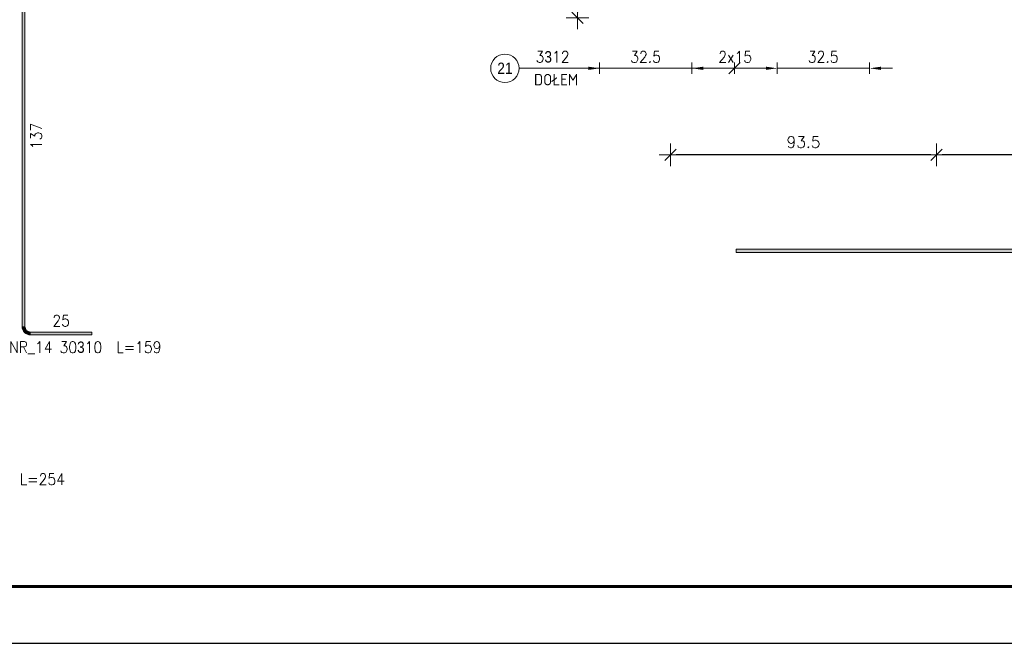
# Model space of a CAD drawing. Extents: x 72518 to 104580, y -134755 to -121361.
# Tile 12 of 47: x 80130 to 83594, y -134755 to -132560. Entities that reach past the tile are written whole.
import ezdxf

# ---------------------------------------------------------------- set-up
doc = ezdxf.new("R2010")
doc.units = 0
doc.header["$LTSCALE"] = 5
doc.header["$MEASUREMENT"] = 0
doc.layers.add('_FORMATKA', color=8, linetype='Continuous', lineweight=15, plot=False)
for name, color, linetype, lineweight in [('_RAMKA', 7, 'Continuous', 35), ('AutoCAD_Structural_Detailing_opis rozkładu', 7, 'Continuous', 13), ('AutoCAD_Structural_Detailing_pręt wyrzucony', 7, 'Continuous', 13), ('PS_DIM', 4, 'Continuous', 13)]:
    doc.layers.add(name, color=color, linetype=linetype, lineweight=lineweight)
doc.styles.add('r-gil', font='GIL_____.TTF', dxfattribs={"width": 0.9})
doc.styles.add('r-simplex', font='simplex.shx', dxfattribs={"width": 0.9})
doc.styles.add('styl2M', font='simplex.shx')
doc.dimstyles.new('RBCT DIM 20_M', dxfattribs={"dimtxt": 40, "dimasz": 20, "dimexe": 20, "dimexo": 150, "dimgap": 25, "dimtad": 1, "dimdec": 1, "dimlfac": 0.1, "dimzin": 9, "dimdsep": 46, "dimtxsty": 'styl2M', "dimblk": 'dimznak', "dimcen": 40, "dimse1": 1, "dimse2": 1, "dimclrd": 8, "dimclre": 8, "dimclrt": 4, "dimadec": 0, "dimazin": 0, "dimtfac": 1, "dimtdec": 1, "dimtix": 1, "dimtmove": 2, "dimatfit": 3, "dimldrblk": 'dimznak', "dimfxl": 5, "dimfxlon": 1, "dimarcsym": 0})

# ---------------------------------------------------------------- blocks, each defined once
blk = doc.blocks.new('dimznak')
at = {"color": 0}
for points in [[(0, 2), (0, -2)], [(-2, 0), (2, 0)]]:
    blk.add_lwpolyline(points, dxfattribs=at)
at = {"color": 3}
blk.add_lwpolyline([(1, 1), (-1, -1)], dxfattribs=at)
blk = doc.blocks.new('*D40')
at = {"layer": 'Defpoints', "color": 0, "transparency": 16777216}
for p in [(82420.4, -132373.5), (82093, -132553.5), (83405.4, -132553.5)]:
    blk.add_point(p, dxfattribs=at)
at = {"layer": 'PS_DIM', "color": 8, "lineweight": -2, "transparency": 16777216}
blk.add_line((82093, -132393.5), (82093, -132533.5), dxfattribs=at)
at = {"layer": 'PS_DIM', "color": 8, "lineweight": -2, "transparency": 16777216, "xscale": 20, "yscale": 20, "zscale": 20}
for p, rotation in [((82093, -132373.5), 90), ((82093, -132553.5), 270)]:
    blk.add_blockref('dimznak', p, dxfattribs=dict(at, rotation=rotation))
at = {"layer": 'PS_DIM', "color": 4, "transparency": 16777216, "insert": (82048, -132463.5), "char_height": 40, "attachment_point": 5, "rotation": 90, "style": 'styl2M', "bg_fill": 3, "box_fill_scale": 1.25, "bg_fill_color": 256, "bg_fill_true_color": 13158600, "bg_fill_transparency": 0}
blk.add_mtext('18', dxfattribs=at)
blk = doc.blocks.new('*D42')
at = {"layer": 'Defpoints', "color": 0, "transparency": 16777216}
for p in [(83355.4, -132553.5), (85485.4, -132553.5), (83355.4, -133035.8)]:
    blk.add_point(p, dxfattribs=at)
at = {"layer": 'PS_DIM', "color": 8, "lineweight": -2, "transparency": 16777216}
blk.add_line((85465.4, -133035.8), (83375.4, -133035.8), dxfattribs=at)
at = {"layer": 'PS_DIM', "color": 8, "lineweight": -2, "transparency": 16777216, "xscale": 20, "yscale": 20, "zscale": 20, "rotation": 180}
blk.add_blockref('dimznak', (83355.4, -133035.8), dxfattribs=at)
at = {"layer": 'PS_DIM', "color": 8, "lineweight": -2, "transparency": 16777216, "xscale": 20, "yscale": 20, "zscale": 20}
blk.add_blockref('dimznak', (85485.4, -133035.8), dxfattribs=at)
at = {"layer": 'PS_DIM', "color": 4, "transparency": 16777216, "insert": (84420.4, -132990.8), "char_height": 40, "attachment_point": 5, "style": 'styl2M', "bg_fill": 3, "box_fill_scale": 1.25, "bg_fill_color": 256, "bg_fill_true_color": 13158600, "bg_fill_transparency": 0}
blk.add_mtext('213', dxfattribs=at)
blk = doc.blocks.new('*D43')
at = {"layer": 'Defpoints', "color": 0, "transparency": 16777216}
for p in [(82420.4, -132373.5), (83355.4, -132553.5), (82420.4, -133035.8)]:
    blk.add_point(p, dxfattribs=at)
at = {"layer": 'PS_DIM', "color": 8, "lineweight": -2, "transparency": 16777216}
blk.add_line((83335.4, -133035.8), (82440.4, -133035.8), dxfattribs=at)
at = {"layer": 'PS_DIM', "color": 8, "lineweight": -2, "transparency": 16777216, "xscale": 20, "yscale": 20, "zscale": 20, "rotation": 180}
blk.add_blockref('dimznak', (82420.4, -133035.8), dxfattribs=at)
at = {"layer": 'PS_DIM', "color": 8, "lineweight": -2, "transparency": 16777216, "xscale": 20, "yscale": 20, "zscale": 20}
blk.add_blockref('dimznak', (83355.4, -133035.8), dxfattribs=at)
at = {"layer": 'PS_DIM', "color": 4, "transparency": 16777216, "insert": (82887.9, -132990.8), "char_height": 40, "attachment_point": 5, "style": 'styl2M', "bg_fill": 3, "box_fill_scale": 1.25, "bg_fill_color": 256, "bg_fill_true_color": 13158600, "bg_fill_transparency": 0}
blk.add_mtext('93.5', dxfattribs=at)
blk = doc.blocks.new('*U17')
at = {"layer": '_FORMATKA', "lineweight": -3}
blk.add_lwpolyline([(-1500, 0), (0, 0), (0, 594), (-1500, 594)], close=True, dxfattribs=at)
at = {"layer": '_RAMKA', "lineweight": -3, "const_width": 0.5}
blk.add_lwpolyline([(-1470, 10), (-10, 10), (-10, 584), (-1470, 584)], close=True, dxfattribs=at)

msp = doc.modelspace()

# ---------------------------------------------------------------- hatches: boundary and pattern name
at = {"layer": 'AutoCAD_Structural_Detailing_opis rozkładu'}
msp.add_hatch(color=8, dxfattribs=at).paths.add_polyline_path([(82170.63, -132731.07), (82130.63, -132725.37), (82130.63, -132736.77)], flags=0)
at = {"layer": 'AutoCAD_Structural_Detailing_pręt wyrzucony'}
for points in [[(80148.74, -133639.43), (80138.74, -133639.43), (80138.74, -132299.43), (80148.74, -132299.43)], [(82650.38, -133379.42), (82650.38, -133367.42), (86190.38, -133367.42), (86190.38, -133379.42)], [(80383.74, -133659.43), (80383.74, -133669.43), (80168.74, -133669.43), (80168.74, -133659.43)]]:
    msp.add_hatch(color=6, dxfattribs=at).paths.add_polyline_path(points, flags=0)
h = msp.add_hatch(color=6, dxfattribs=at)
edge = h.paths.add_edge_path(flags=0)
edge.add_line((80138.74, -133639.43), (80148.74, -133639.43))
edge.add_arc((80168.74, -133639.43), 20, 180, 270)
edge.add_line((80168.74, -133659.43), (80168.74, -133669.43))
edge.add_arc((80168.74, -133639.43), 30, 540, 630, ccw=False)

# ---------------------------------------------------------------- linework, layer by layer
at = {"layer": 'AutoCAD_Structural_Detailing_opis rozkładu', "color": 8}
for p, q in [((81887.31, -132731.07), (82170.63, -132731.07)), ((82090.63, -132731.07), (82130.63, -132731.07)), ((82170.63, -132711.07), (82170.63, -132751.07))]:
    msp.add_line(p, q, dxfattribs=at)
at = {"layer": 'AutoCAD_Structural_Detailing_opis rozkładu', "color": 8, "lineweight": 18}
msp.add_circle((81837.31, -132731.07), 50, dxfattribs=at)
at = {"layer": 'AutoCAD_Structural_Detailing_pręt wyrzucony', "color": 6}
for p, q in [((80138.74, -133639.43), (80138.74, -132299.43)), ((80148.74, -133639.43), (80148.74, -132299.43)), ((82650.38, -133367.42), (86190.38, -133367.42)), ((82650.38, -133367.42), (82650.38, -133379.42)), ((82650.38, -133379.42), (86190.38, -133379.42)), ((80383.74, -133659.43), (80168.74, -133659.43)), ((80383.74, -133669.43), (80168.74, -133669.43)), ((80383.74, -133669.43), (80383.74, -133659.43))]:
    msp.add_line(p, q, dxfattribs=at)
for radius in [30, 20]:
    msp.add_arc((80168.74, -133639.43), radius, 180, 270, dxfattribs=at)

# ---------------------------------------------------------------- texts
at = {"layer": 'AutoCAD_Structural_Detailing_opis rozkładu', "color": 3, "char_height": 40, "attachment_point": 5}
for s, insert, style in [('3\\Fdiam;3\\Fsimplex.shx;12 ', (82005.02, -132691.07), 'r-simplex'), ('21', (81837.31, -132731.07), 'r-gil'), (' DOŁEM', (82005.02, -132771.07), 'r-simplex')]:
    msp.add_mtext(s, dxfattribs=dict(at, insert=insert, style=style))
at = {"layer": 'AutoCAD_Structural_Detailing_pręt wyrzucony', "color": 3, "insert": (80188.74, -132969.43), "char_height": 40, "attachment_point": 5, "rotation": 90, "style": 'r-simplex'}
msp.add_mtext('137', dxfattribs=at)
at = {"layer": 'AutoCAD_Structural_Detailing_pręt wyrzucony', "color": 3, "char_height": 40, "attachment_point": 5, "style": 'r-simplex'}
for s, insert in [('25', (80276.24, -133619.43)), ('NR_14 30\\Fdiam;3\\Fsimplex.shx;10  L=159', (80361.09, -133714.59)), ('NR_13 14\\Fdiam;3\\Fsimplex.shx;12  L=254', (80021.46, -134179.5))]:
    msp.add_mtext(s, dxfattribs=dict(at, insert=insert))

# ---------------------------------------------------------------- dimensions: what is measured, and where the dimension line sits
at = {"layer": 'PS_DIM'}
dim = msp.add_linear_dim(base=(82093.01, -132553.53), p1=(82420.38, -132373.53), p2=(83405.38, -132553.53), angle=270, dimstyle='RBCT DIM 20_M', override={"dimtfill": 1}, dxfattribs=at)
dim.commit()
dim.dimension.update_dxf_attribs({"geometry": '*D40', "text_midpoint": (82048.01, -132463.53)})

# ---------------------------------------------------------------- next in the draw order: dimensions: what is measured, and where the dimension line sits
dim = msp.add_linear_dim(base=(83355.38, -133035.77), p1=(85485.38, -132553.53), p2=(83355.38, -132553.53), dimstyle='RBCT DIM 20_M', override={"dimtfill": 1}, dxfattribs=at)
dim.commit()
dim.dimension.update_dxf_attribs({"geometry": '*D42', "text_midpoint": (84420.38, -132990.77)})

# ---------------------------------------------------------------- next in the draw order: dimensions: what is measured, and where the dimension line sits
dim = msp.add_linear_dim(base=(82420.38, -133035.77), p1=(83355.38, -132553.53), p2=(82420.38, -132373.53), dimstyle='RBCT DIM 20_M', override={"dimtfill": 1}, dxfattribs=at)
dim.commit()
dim.dimension.update_dxf_attribs({"geometry": '*D43', "text_midpoint": (82887.88, -132990.77)})

# ---------------------------------------------------------------- next in the draw order: hatches: boundary and pattern name
at = {"layer": 'AutoCAD_Structural_Detailing_opis rozkładu'}
for points in [[(82495.5, -132731.07), (82535.5, -132736.77), (82535.5, -132725.37)], [(82795.5, -132731.07), (82755.5, -132725.37), (82755.5, -132736.77)], [(83120.38, -132731.07), (83160.38, -132736.77), (83160.38, -132725.37)]]:
    msp.add_hatch(color=8, dxfattribs=at).paths.add_polyline_path(points, flags=0)

# ---------------------------------------------------------------- next in the draw order: linework, layer by layer
at = {"layer": 'AutoCAD_Structural_Detailing_opis rozkładu', "color": 8}
for p, q in [((82495.5, -132731.07), (82170.63, -132731.07)), ((82495.5, -132751.07), (82495.5, -132711.07)), ((82495.5, -132731.07), (82645.5, -132731.07)), ((82645.5, -132731.07), (82535.5, -132731.07)), ((82645.5, -132751.07), (82645.5, -132711.07)), ((82645.5, -132731.07), (82755.5, -132731.07)), ((82795.5, -132751.07), (82795.5, -132711.07)), ((82795.5, -132731.07), (83120.38, -132731.07)), ((83120.38, -132711.07), (83120.38, -132751.07)), ((83200.38, -132731.07), (83160.38, -132731.07))]:
    msp.add_line(p, q, dxfattribs=at)
at = {"layer": 'AutoCAD_Structural_Detailing_opis rozkładu', "color": 8, "lineweight": -2}
msp.add_line((82625.5, -132751.07), (82665.5, -132711.07), dxfattribs=at)

# ---------------------------------------------------------------- next in the draw order: block references
at = {"layer": 'PS_DIM', "xscale": 20, "yscale": 20, "zscale": 20}
msp.add_blockref('*U17', (102637.67, -134754.9), dxfattribs=at)

# ---------------------------------------------------------------- next in the draw order: texts
at = {"layer": 'AutoCAD_Structural_Detailing_opis rozkładu', "color": 3, "char_height": 40, "attachment_point": 7, "style": 'r-simplex'}
for s, insert in [('32.5', (82278.21, -132711.07)), ('2x15', (82588.07, -132711.07)), ('32.5', (82903.08, -132711.07))]:
    msp.add_mtext(s, dxfattribs=dict(at, insert=insert))

doc.saveas('drawing.dxf')
